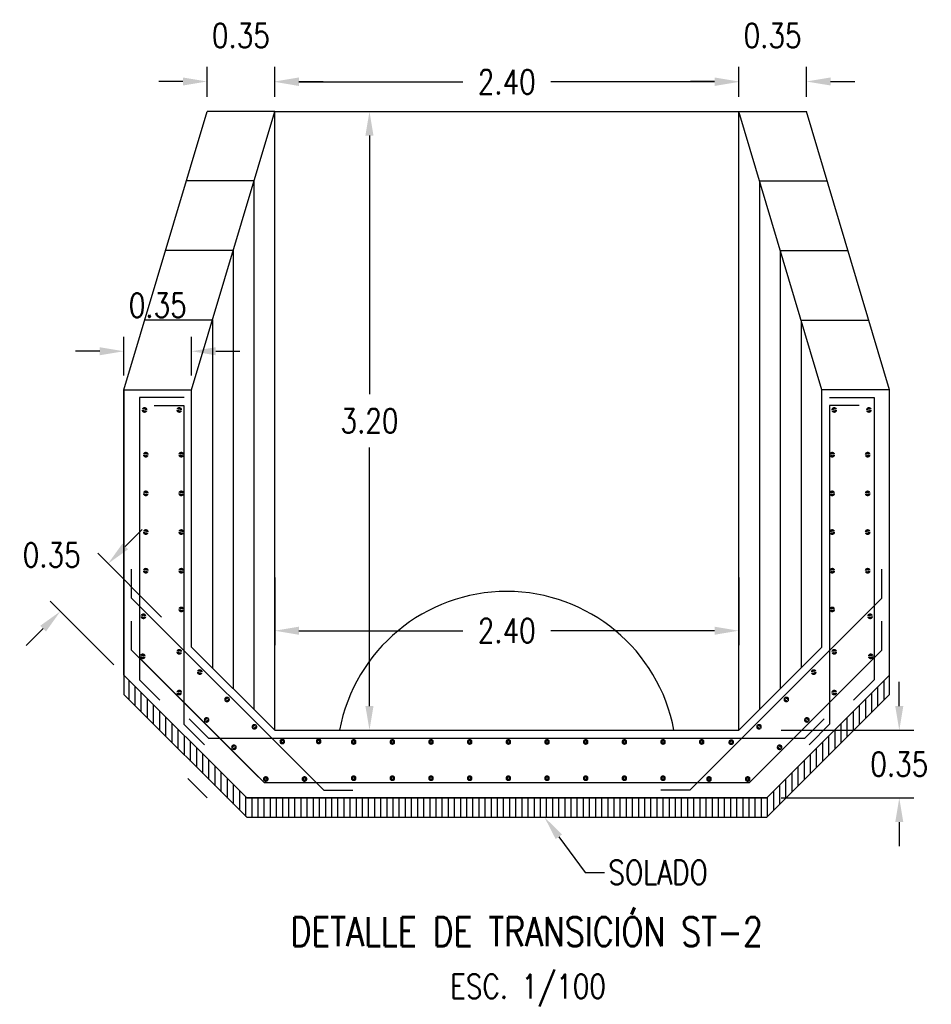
# Model space of a CAD drawing. Header units: metres. Extents: x 725561 to 725799, y 9150913 to 9151110.
# Tile 2 of 36: x 725572.51 to 725577.23, y 9150946.3 to 9150951.39. Entities that reach past the tile are written whole.
import ezdxf
from ezdxf import colors
from ezdxf.entities.mleader import LeaderData, LeaderLine
from ezdxf.enums import TextEntityAlignment as Align
from ezdxf.math import Vec2, Vec3

# ---------------------------------------------------------------- set-up
doc = ezdxf.new("R2010")
doc.units = ezdxf.units.M
for name, color, linetype in [('2MURO', 2, 'Continuous'), ('AIR.A3-T-ESTRUCT 02', 2, 'Continuous'), ('AIR.A3_NOTAS', 7, 'Continuous'), ('AIR.A3_SUB-TITULOS', 4, 'Continuous'), ('AIR.A3_TITULOS', 6, 'Continuous'), ('Layer1 (.05)', 8, 'Continuous'), ('Layer2 (.10)', 1, 'Continuous'), ('Layer5 (.15)', 4, 'Continuous')]:
    doc.layers.add(name, color=color, linetype=linetype)
doc.layers.add('punto 01', color=4, linetype='Continuous', lineweight=5)
doc.styles.add('AIR-Simplex.(0.80)', font='simplex.shx', dxfattribs={"width": 0.8})
doc.dimstyles.new('AIR-100 (A3)_HORIZ', dxfattribs={"dimscale": 0.1, "dimtxt": 1.25, "dimasz": 1.25, "dimexe": 0.75, "dimexo": 0.75, "dimgap": 0.75, "dimtad": 0, "dimtih": 1, "dimtoh": 1, "dimzin": 1, "dimdsep": 46, "dimtxsty": 'AIR-Simplex.(0.80)', "dimcen": 0.75, "dimdle": 1.5, "dimclrd": 1, "dimclre": 1, "dimclrt": 7, "dimadec": 0, "dimazin": 0, "dimtfac": 1, "dimtofl": 0, "dimtmove": 2, "dimatfit": 3, "dimfxl": 1.5, "dimtolj": 1, "dimtzin": 1, "dimarcsym": 0})

# ---------------------------------------------------------------- blocks, each defined once
blk = doc.blocks.new('*D1197')
at = {"layer": 'AIR.A3-T-ESTRUCT 02', "color": 1, "lineweight": -2, "ltscale": 0.1, "transparency": 16777216}
for p, q in [((725573.4808, 9150950.9936), (725573.4808, 9150951.1481)), ((725573.8308, 9150950.9936), (725573.8308, 9150951.1481)), ((725573.3558, 9150951.0731), (725573.2308, 9150951.0731)), ((725573.9558, 9150951.0731), (725574.0808, 9150951.0731))]:
    blk.add_line(p, q, dxfattribs=at)
at = {"layer": 'AIR.A3-T-ESTRUCT 02', "color": 1, "ltscale": 0.1, "transparency": 16777216}
for points in [[(725573.3558, 9150951.0939), (725573.3558, 9150951.0523), (725573.4808, 9150951.0731)], [(725573.9558, 9150951.0939), (725573.9558, 9150951.0523), (725573.8308, 9150951.0731)]]:
    blk.add_solid(points, dxfattribs=at)
at = {"layer": 'Defpoints', "color": 0, "ltscale": 0.1, "transparency": 16777216}
for p in [(725573.8308, 9150951.0731), (725573.4808, 9150950.9186), (725573.8308, 9150950.9186)]:
    blk.add_point(p, dxfattribs=at)
at = {"layer": 'AIR.A3-T-ESTRUCT 02', "color": 7, "ltscale": 0.1, "transparency": 16777216, "insert": (725573.6558, 9150951.3106), "char_height": 0.125, "attachment_point": 5, "style": 'AIR-Simplex.(0.80)'}
blk.add_mtext('\\A1;0.35', dxfattribs=at)
blk = doc.blocks.new('*D1198')
at = {"layer": 'AIR.A3-T-ESTRUCT 02', "color": 1, "lineweight": -2, "ltscale": 0.1, "transparency": 16777216}
for p, q in [((725576.2308, 9150950.9936), (725576.2308, 9150951.1481)), ((725576.5808, 9150950.9936), (725576.5808, 9150951.1481)), ((725576.1058, 9150951.0731), (725575.9808, 9150951.0731)), ((725576.7058, 9150951.0731), (725576.8308, 9150951.0731))]:
    blk.add_line(p, q, dxfattribs=at)
at = {"layer": 'AIR.A3-T-ESTRUCT 02', "color": 1, "ltscale": 0.1, "transparency": 16777216}
for points in [[(725576.1058, 9150951.0939), (725576.1058, 9150951.0523), (725576.2308, 9150951.0731)], [(725576.7058, 9150951.0939), (725576.7058, 9150951.0523), (725576.5808, 9150951.0731)]]:
    blk.add_solid(points, dxfattribs=at)
at = {"layer": 'Defpoints', "color": 0, "ltscale": 0.1, "transparency": 16777216}
for p in [(725576.5808, 9150951.0731), (725576.2308, 9150950.9186), (725576.5808, 9150950.9186)]:
    blk.add_point(p, dxfattribs=at)
at = {"layer": 'AIR.A3-T-ESTRUCT 02', "color": 7, "ltscale": 0.1, "transparency": 16777216, "insert": (725576.4058, 9150951.3106), "char_height": 0.125, "attachment_point": 5, "style": 'AIR-Simplex.(0.80)'}
blk.add_mtext('\\A1;0.35', dxfattribs=at)
blk = doc.blocks.new('A1-T-PLANTA (2)')
at = {"layer": 'AIR.A3_NOTAS', "style": 'AIR-Simplex.(0.80)', "width": 0.8}
blk.add_attdef('NOTAS', text='', height=1.25, dxfattribs=at).set_placement((0.069, -2.7), align=Align.MIDDLE_CENTER)
at = {"layer": 'AIR.A3_SUB-TITULOS', "style": 'AIR-Simplex.(0.80)', "width": 0.8}
blk.add_attdef('SUBTÍTULO', text='', height=1.5, dxfattribs=at).set_placement((0, 0), align=Align.MIDDLE_CENTER)
at = {"layer": 'AIR.A3_TITULOS', "style": 'AIR-Simplex.(0.80)', "width": 0.8}
blk.add_attdef('TÍTULO', text='', height=1.75, dxfattribs=at).set_placement((0, 2.959), align=Align.MIDDLE_CENTER)
blk = doc.blocks.new('*D1195')
at = {"layer": 'AIR.A3-T-ESTRUCT 02', "color": 1, "lineweight": -2, "ltscale": 0.1, "transparency": 16777216}
for p, q in [((725573.8308, 9150950.9936), (725573.8308, 9150951.1459)), ((725576.2308, 9150950.9936), (725576.2308, 9150951.1459)), ((725573.9558, 9150951.0709), (725574.8034, 9150951.0709)), ((725576.1058, 9150951.0709), (725575.2582, 9150951.0709))]:
    blk.add_line(p, q, dxfattribs=at)
at = {"layer": 'AIR.A3-T-ESTRUCT 02', "color": 1, "ltscale": 0.1, "transparency": 16777216}
for points in [[(725573.9558, 9150951.0917), (725573.9558, 9150951.05), (725573.8308, 9150951.0709)], [(725576.1058, 9150951.0917), (725576.1058, 9150951.05), (725576.2308, 9150951.0709)]]:
    blk.add_solid(points, dxfattribs=at)
at = {"layer": 'Defpoints', "color": 0, "ltscale": 0.1, "transparency": 16777216}
for p in [(725576.2308, 9150951.0709), (725573.8308, 9150950.9186), (725576.2308, 9150950.9186)]:
    blk.add_point(p, dxfattribs=at)
at = {"layer": 'AIR.A3-T-ESTRUCT 02', "color": 7, "ltscale": 0.1, "transparency": 16777216, "insert": (725575.0308, 9150951.0709), "char_height": 0.125, "attachment_point": 5, "style": 'AIR-Simplex.(0.80)'}
blk.add_mtext('\\A1;2.40', dxfattribs=at)
blk = doc.blocks.new('*D1194')
at = {"layer": 'AIR.A3-T-ESTRUCT 02', "color": 1, "lineweight": -2, "ltscale": 0.1, "transparency": 16777216}
for p, q in [((725573.0508, 9150949.5536), (725573.0508, 9150949.7533)), ((725573.4008, 9150949.5536), (725573.4008, 9150949.7533)), ((725572.9258, 9150949.6783), (725572.8008, 9150949.6783)), ((725573.5258, 9150949.6783), (725573.6508, 9150949.6783))]:
    blk.add_line(p, q, dxfattribs=at)
at = {"layer": 'AIR.A3-T-ESTRUCT 02', "color": 1, "ltscale": 0.1, "transparency": 16777216}
for points in [[(725572.9258, 9150949.6991), (725572.9258, 9150949.6575), (725573.0508, 9150949.6783)], [(725573.5258, 9150949.6991), (725573.5258, 9150949.6575), (725573.4008, 9150949.6783)]]:
    blk.add_solid(points, dxfattribs=at)
at = {"layer": 'Defpoints', "color": 0, "ltscale": 0.1, "transparency": 16777216}
for p in [(725573.4008, 9150949.6783), (725573.0508, 9150949.4786), (725573.4008, 9150949.4786)]:
    blk.add_point(p, dxfattribs=at)
at = {"layer": 'AIR.A3-T-ESTRUCT 02', "color": 7, "ltscale": 0.1, "transparency": 16777216, "insert": (725573.2258, 9150949.9158), "char_height": 0.125, "attachment_point": 5, "style": 'AIR-Simplex.(0.80)'}
blk.add_mtext('\\A1;0.35', dxfattribs=at)
blk = doc.blocks.new('*U1178')
at = {"layer": 'punto 01', "color": 2, "const_width": 0.0125}
blk.add_lwpolyline([(0.0088, 0, 1), (-0.0088, 0, 1)], format="xyb", close=True, dxfattribs=at)
blk = doc.blocks.new('*U1177')
at = {"layer": '2MURO', "color": 0, "linetype": 'ByBlock', "lineweight": -2, "transparency": 16777216}
for p in [(0, 0.6), (0, 0.4), (0, 0.2), (0, 0)]:
    blk.add_blockref('*U1178', p, dxfattribs=at)
blk = doc.blocks.new('*U1180')
at = {"layer": 'punto 01', "color": 2, "const_width": 0.0125}
blk.add_lwpolyline([(0.0088, 0, 1), (-0.0088, 0, 1)], format="xyb", close=True, dxfattribs=at)
blk = doc.blocks.new('*U1179')
at = {"layer": '2MURO', "color": 0, "linetype": 'ByBlock', "lineweight": -2, "transparency": 16777216}
blk.add_blockref('*U1180', (0, 0), dxfattribs=at)
blk = doc.blocks.new('*U1182')
at = {"layer": 'punto 01', "color": 2, "const_width": 0.0125}
blk.add_lwpolyline([(0.0088, 0, 1), (-0.0088, 0, 1)], format="xyb", close=True, dxfattribs=at)
blk = doc.blocks.new('*U1181')
at = {"layer": '2MURO', "color": 0, "linetype": 'ByBlock', "lineweight": -2, "transparency": 16777216}
blk.add_blockref('*U1182', (0, 0), dxfattribs=at)
blk = doc.blocks.new('*U1184')
at = {"layer": 'punto 01', "color": 2, "const_width": 0.0125}
blk.add_lwpolyline([(0.0088, 0, 1), (-0.0088, 0, 1)], format="xyb", close=True, dxfattribs=at)
blk = doc.blocks.new('*U1183')
at = {"layer": '2MURO', "color": 0, "linetype": 'ByBlock', "lineweight": -2, "transparency": 16777216}
blk.add_blockref('*U1184', (0, 0), dxfattribs=at)
blk = doc.blocks.new('*U1186')
at = {"layer": 'punto 01', "color": 2, "const_width": 0.0125}
blk.add_lwpolyline([(0.0088, 0, 1), (-0.0088, 0, 1)], format="xyb", close=True, dxfattribs=at)
blk = doc.blocks.new('*U1185')
at = {"layer": '2MURO', "color": 0, "linetype": 'ByBlock', "lineweight": -2, "transparency": 16777216}
blk.add_blockref('*U1186', (0, 0), dxfattribs=at)
blk = doc.blocks.new('*U1188')
at = {"layer": 'punto 01', "color": 2, "const_width": 0.0125}
blk.add_lwpolyline([(0.0088, 0, 1), (-0.0088, 0, 1)], format="xyb", close=True, dxfattribs=at)
blk = doc.blocks.new('*U1187')
at = {"layer": '2MURO', "color": 0, "linetype": 'ByBlock', "lineweight": -2, "transparency": 16777216}
blk.add_blockref('*U1188', (0, 0), dxfattribs=at)
blk = doc.blocks.new('*U1190')
at = {"layer": 'punto 01', "color": 2, "const_width": 0.0125}
blk.add_lwpolyline([(0.0088, 0, 1), (-0.0088, 0, 1)], format="xyb", close=True, dxfattribs=at)
blk = doc.blocks.new('*U1189')
at = {"layer": '2MURO', "color": 0, "linetype": 'ByBlock', "lineweight": -2, "transparency": 16777216}
blk.add_blockref('*U1190', (0, 0), dxfattribs=at)
blk = doc.blocks.new('*U1192')
at = {"layer": 'punto 01', "color": 2, "const_width": 0.0125}
blk.add_lwpolyline([(0.0088, 0, 1), (-0.0088, 0, 1)], format="xyb", close=True, dxfattribs=at)
blk = doc.blocks.new('*U1191')
at = {"layer": '2MURO', "color": 0, "linetype": 'ByBlock', "lineweight": -2, "transparency": 16777216}
for p in [(0, 0.8), (0, 0.6), (0, 0.4), (0, 0.2), (0, 0)]:
    blk.add_blockref('*U1192', p, dxfattribs=at)
blk = doc.blocks.new('*U1163')
at = {"layer": 'punto 01', "color": 2, "const_width": 0.0125}
blk.add_lwpolyline([(0.0088, 0, 1), (-0.0088, 0, 1)], format="xyb", close=True, dxfattribs=at)
blk = doc.blocks.new('*U1162')
at = {"layer": '2MURO', "color": 0, "linetype": 'ByBlock', "lineweight": -2, "transparency": 16777216}
for p in [(0, 0.2), (0, 0)]:
    blk.add_blockref('*U1163', p, dxfattribs=at)
blk = doc.blocks.new('*U1165')
at = {"layer": 'punto 01', "color": 2, "const_width": 0.0125}
blk.add_lwpolyline([(0.0088, 0, 1), (-0.0088, 0, 1)], format="xyb", close=True, dxfattribs=at)
blk = doc.blocks.new('*U1164')
at = {"layer": '2MURO', "color": 0, "linetype": 'ByBlock', "lineweight": -2, "transparency": 16777216}
for p in [(0, 0.2), (0, 0)]:
    blk.add_blockref('*U1165', p, dxfattribs=at)
blk = doc.blocks.new('*U1167')
at = {"layer": 'punto 01', "color": 2, "const_width": 0.0125}
blk.add_lwpolyline([(0.0088, 0, 1), (-0.0088, 0, 1)], format="xyb", close=True, dxfattribs=at)
blk = doc.blocks.new('*U1166')
at = {"layer": '2MURO', "color": 0, "linetype": 'ByBlock', "lineweight": -2, "transparency": 16777216}
for p in [(0, 0.2), (0, 0)]:
    blk.add_blockref('*U1167', p, dxfattribs=at)
blk = doc.blocks.new('*U1156')
at = {"layer": 'punto 01', "color": 2, "const_width": 0.0125}
blk.add_lwpolyline([(0.0088, 0, 1), (-0.0088, 0, 1)], format="xyb", close=True, dxfattribs=at)
blk = doc.blocks.new('*U1155')
at = {"layer": '2MURO', "color": 0, "linetype": 'ByBlock', "lineweight": -2, "transparency": 16777216}
blk.add_blockref('*U1156', (0, 0), dxfattribs=at)
blk = doc.blocks.new('*U1147')
at = {"layer": 'punto 01', "color": 2, "const_width": 0.0125}
blk.add_lwpolyline([(0.0088, 0, 1), (-0.0088, 0, 1)], format="xyb", close=True, dxfattribs=at)
blk = doc.blocks.new('*U1146')
at = {"layer": '2MURO', "color": 0, "linetype": 'ByBlock', "lineweight": -2, "transparency": 16777216}
for p in [(0, 0.6), (0, 0.4), (0, 0.2), (0, 0)]:
    blk.add_blockref('*U1147', p, dxfattribs=at)
blk = doc.blocks.new('*U1169')
at = {"layer": 'punto 01', "color": 2, "const_width": 0.0125}
blk.add_lwpolyline([(0.0088, 0, 1), (-0.0088, 0, 1)], format="xyb", close=True, dxfattribs=at)
blk = doc.blocks.new('*U1148')
at = {"layer": '2MURO', "color": 0, "linetype": 'ByBlock', "lineweight": -2, "transparency": 16777216}
blk.add_blockref('*U1169', (0, 0), dxfattribs=at)
blk = doc.blocks.new('*U1171')
at = {"layer": 'punto 01', "color": 2, "const_width": 0.0125}
blk.add_lwpolyline([(0.0088, 0, 1), (-0.0088, 0, 1)], format="xyb", close=True, dxfattribs=at)
blk = doc.blocks.new('*U1170')
at = {"layer": '2MURO', "color": 0, "linetype": 'ByBlock', "lineweight": -2, "transparency": 16777216}
blk.add_blockref('*U1171', (0, 0), dxfattribs=at)
blk = doc.blocks.new('*U1173')
at = {"layer": 'punto 01', "color": 2, "const_width": 0.0125}
blk.add_lwpolyline([(0.0088, 0, 1), (-0.0088, 0, 1)], format="xyb", close=True, dxfattribs=at)
blk = doc.blocks.new('*U1172')
at = {"layer": '2MURO', "color": 0, "linetype": 'ByBlock', "lineweight": -2, "transparency": 16777216}
blk.add_blockref('*U1173', (0, 0), dxfattribs=at)
blk = doc.blocks.new('*U1175')
at = {"layer": 'punto 01', "color": 2, "const_width": 0.0125}
blk.add_lwpolyline([(0.0088, 0, 1), (-0.0088, 0, 1)], format="xyb", close=True, dxfattribs=at)
blk = doc.blocks.new('*U1174')
at = {"layer": '2MURO', "color": 0, "linetype": 'ByBlock', "lineweight": -2, "transparency": 16777216}
blk.add_blockref('*U1175', (0, 0), dxfattribs=at)
blk = doc.blocks.new('*U1141')
at = {"layer": 'punto 01', "color": 2, "const_width": 0.0125}
blk.add_lwpolyline([(0.0088, 0, 1), (-0.0088, 0, 1)], format="xyb", close=True, dxfattribs=at)
blk = doc.blocks.new('*U1176')
at = {"layer": '2MURO', "color": 0, "linetype": 'ByBlock', "lineweight": -2, "transparency": 16777216}
blk.add_blockref('*U1141', (0, 0), dxfattribs=at)
blk = doc.blocks.new('*U1143')
at = {"layer": 'punto 01', "color": 2, "const_width": 0.0125}
blk.add_lwpolyline([(0.0088, 0, 1), (-0.0088, 0, 1)], format="xyb", close=True, dxfattribs=at)
blk = doc.blocks.new('*U1142')
at = {"layer": '2MURO', "color": 0, "linetype": 'ByBlock', "lineweight": -2, "transparency": 16777216}
blk.add_blockref('*U1143', (0, 0), dxfattribs=at)
blk = doc.blocks.new('*U1145')
at = {"layer": 'punto 01', "color": 2, "const_width": 0.0125}
blk.add_lwpolyline([(0.0088, 0, 1), (-0.0088, 0, 1)], format="xyb", close=True, dxfattribs=at)
blk = doc.blocks.new('*U1144')
at = {"layer": '2MURO', "color": 0, "linetype": 'ByBlock', "lineweight": -2, "transparency": 16777216}
for p in [(0, 0.8), (0, 0.6), (0, 0.4), (0, 0.2), (0, 0)]:
    blk.add_blockref('*U1145', p, dxfattribs=at)
blk = doc.blocks.new('*U1158')
at = {"layer": 'punto 01', "color": 2, "const_width": 0.0125}
blk.add_lwpolyline([(0.0088, 0, 1), (-0.0088, 0, 1)], format="xyb", close=True, dxfattribs=at)
blk = doc.blocks.new('*U1157')
at = {"layer": '2MURO', "color": 0, "linetype": 'ByBlock', "lineweight": -2, "transparency": 16777216}
for p in [(0, 0.2), (0, 0)]:
    blk.add_blockref('*U1158', p, dxfattribs=at)
blk = doc.blocks.new('*U1160')
at = {"layer": 'punto 01', "color": 2, "const_width": 0.0125}
blk.add_lwpolyline([(0.0088, 0, 1), (-0.0088, 0, 1)], format="xyb", close=True, dxfattribs=at)
blk = doc.blocks.new('*U1159')
at = {"layer": '2MURO', "color": 0, "linetype": 'ByBlock', "lineweight": -2, "transparency": 16777216}
for p in [(0, 0.2), (0, 0)]:
    blk.add_blockref('*U1160', p, dxfattribs=at)
blk = doc.blocks.new('*U1168')
at = {"layer": 'punto 01', "color": 2, "const_width": 0.0125}
blk.add_lwpolyline([(0.0088, 0, 1), (-0.0088, 0, 1)], format="xyb", close=True, dxfattribs=at)
blk = doc.blocks.new('*U1161')
at = {"layer": '2MURO', "color": 0, "linetype": 'ByBlock', "lineweight": -2, "transparency": 16777216}
blk.add_blockref('*U1168', (0, 0), dxfattribs=at)
blk = doc.blocks.new('*U1150')
at = {"layer": 'punto 01', "color": 2, "const_width": 0.0125}
blk.add_lwpolyline([(0.0088, 0, 1), (-0.0088, 0, 1)], format="xyb", close=True, dxfattribs=at)
blk = doc.blocks.new('*U1149')
at = {"layer": '2MURO', "color": 0, "linetype": 'ByBlock', "lineweight": -2, "transparency": 16777216}
for p in [(0, 1.6), (0, 1.4), (0, 1.2), (0, 1), (0, 0.8), (0, 0.6), (0, 0.4), (0, 0.2), (0, 0)]:
    blk.add_blockref('*U1150', p, dxfattribs=at)
blk = doc.blocks.new('*U1136')
at = {"layer": 'punto 01', "color": 2, "const_width": 0.0125}
blk.add_lwpolyline([(0.0088, 0, 1), (-0.0088, 0, 1)], format="xyb", close=True, dxfattribs=at)
blk = doc.blocks.new('*U1135')
at = {"layer": '2MURO', "color": 0, "linetype": 'ByBlock', "lineweight": -2, "transparency": 16777216}
for p in [(0, 0.2), (0, 0)]:
    blk.add_blockref('*U1136', p, dxfattribs=at)
blk = doc.blocks.new('*U1138')
at = {"layer": 'punto 01', "color": 2, "const_width": 0.0125}
blk.add_lwpolyline([(0.0088, 0, 1), (-0.0088, 0, 1)], format="xyb", close=True, dxfattribs=at)
blk = doc.blocks.new('*U1137')
at = {"layer": '2MURO', "color": 0, "linetype": 'ByBlock', "lineweight": -2, "transparency": 16777216}
for p in [(0, 1.8), (0, 1.6), (0, 1.4), (0, 1.2), (0, 1), (0, 0.8), (0, 0.6), (0, 0.4), (0, 0.2), (0, 0)]:
    blk.add_blockref('*U1138', p, dxfattribs=at)
blk = doc.blocks.new('*U1140')
at = {"layer": 'punto 01', "color": 2, "const_width": 0.0125}
blk.add_lwpolyline([(0.0088, 0, 1), (-0.0088, 0, 1)], format="xyb", close=True, dxfattribs=at)
blk = doc.blocks.new('*U1139')
at = {"layer": '2MURO', "color": 0, "linetype": 'ByBlock', "lineweight": -2, "transparency": 16777216}
blk.add_blockref('*U1140', (0, 0), dxfattribs=at)
blk = doc.blocks.new('*U1152')
at = {"layer": 'punto 01', "color": 2, "const_width": 0.0125}
blk.add_lwpolyline([(0.0088, 0, 1), (-0.0088, 0, 1)], format="xyb", close=True, dxfattribs=at)
blk = doc.blocks.new('*U1151')
at = {"layer": '2MURO', "color": 0, "linetype": 'ByBlock', "lineweight": -2, "transparency": 16777216}
blk.add_blockref('*U1152', (0, 0), dxfattribs=at)
blk = doc.blocks.new('*U1154')
at = {"layer": 'punto 01', "color": 2, "const_width": 0.0125}
blk.add_lwpolyline([(0.0088, 0, 1), (-0.0088, 0, 1)], format="xyb", close=True, dxfattribs=at)
blk = doc.blocks.new('*U1153')
at = {"layer": '2MURO', "color": 0, "linetype": 'ByBlock', "lineweight": -2, "transparency": 16777216}
blk.add_blockref('*U1154', (0, 0), dxfattribs=at)
blk = doc.blocks.new('*D1199')
at = {"layer": 'AIR.A3-T-ESTRUCT 02', "color": 1, "lineweight": -2, "ltscale": 0.1, "transparency": 16777216}
for p, q in [((725573.8308, 9150948.5091), (725573.8308, 9150948.1583)), ((725576.2308, 9150948.5091), (725576.2308, 9150948.1583)), ((725573.9558, 9150948.2333), (725574.8034, 9150948.2333)), ((725576.1058, 9150948.2333), (725575.2582, 9150948.2333))]:
    blk.add_line(p, q, dxfattribs=at)
at = {"layer": 'AIR.A3-T-ESTRUCT 02', "color": 1, "ltscale": 0.1, "transparency": 16777216}
for points in [[(725573.9558, 9150948.2541), (725573.9558, 9150948.2124), (725573.8308, 9150948.2333)], [(725576.1058, 9150948.2541), (725576.1058, 9150948.2124), (725576.2308, 9150948.2333)]]:
    blk.add_solid(points, dxfattribs=at)
at = {"layer": 'Defpoints', "color": 0, "ltscale": 0.1, "transparency": 16777216}
for p in [(725573.8308, 9150948.5841), (725576.2308, 9150948.5841), (725576.2308, 9150948.2333)]:
    blk.add_point(p, dxfattribs=at)
at = {"layer": 'AIR.A3-T-ESTRUCT 02', "color": 7, "ltscale": 0.1, "transparency": 16777216, "insert": (725575.0308, 9150948.2333), "char_height": 0.125, "attachment_point": 5, "style": 'AIR-Simplex.(0.80)'}
blk.add_mtext('\\A1;2.40', dxfattribs=at)
blk = doc.blocks.new('*D1200')
at = {"layer": 'AIR.A3-T-ESTRUCT 02', "color": 1, "lineweight": -2, "ltscale": 0.1, "transparency": 16777216}
for p, q in [((725573.9058, 9150950.9186), (725574.3958, 9150950.9186)), ((725574.3208, 9150950.7936), (725574.3208, 9150949.4561)), ((725574.3208, 9150947.8436), (725574.3208, 9150949.1811)), ((725573.9058, 9150947.7186), (725574.3958, 9150947.7186))]:
    blk.add_line(p, q, dxfattribs=at)
at = {"layer": 'AIR.A3-T-ESTRUCT 02', "color": 1, "ltscale": 0.1, "transparency": 16777216}
for points in [[(725574.2999, 9150950.7936), (725574.3416, 9150950.7936), (725574.3208, 9150950.9186)], [(725574.2999, 9150947.8436), (725574.3416, 9150947.8436), (725574.3208, 9150947.7186)]]:
    blk.add_solid(points, dxfattribs=at)
at = {"layer": 'Defpoints', "color": 0, "ltscale": 0.1, "transparency": 16777216}
for p in [(725573.8308, 9150950.9186), (725573.8308, 9150947.7186), (725574.3208, 9150947.7186)]:
    blk.add_point(p, dxfattribs=at)
at = {"layer": 'AIR.A3-T-ESTRUCT 02', "color": 7, "ltscale": 0.1, "transparency": 16777216, "insert": (725574.3208, 9150949.3186), "char_height": 0.125, "attachment_point": 5, "style": 'AIR-Simplex.(0.80)'}
blk.add_mtext('\\A1;3.20', dxfattribs=at)
blk = doc.blocks.new('*D1193')
at = {"layer": 'AIR.A3-T-ESTRUCT 02', "color": 1, "lineweight": -2, "ltscale": 0.1, "transparency": 16777216}
for p, q in [((725577.0611, 9150947.8436), (725577.0611, 9150947.9686)), ((725576.4508, 9150947.7186), (725577.1361, 9150947.7186)), ((725576.4508, 9150947.3686), (725577.1361, 9150947.3686)), ((725577.0611, 9150947.2436), (725577.0611, 9150947.1186))]:
    blk.add_line(p, q, dxfattribs=at)
at = {"layer": 'AIR.A3-T-ESTRUCT 02', "color": 1, "ltscale": 0.1, "transparency": 16777216}
for points in [[(725577.0402, 9150947.8436), (725577.0819, 9150947.8436), (725577.0611, 9150947.7186)], [(725577.0402, 9150947.2436), (725577.0819, 9150947.2436), (725577.0611, 9150947.3686)]]:
    blk.add_solid(points, dxfattribs=at)
at = {"layer": 'Defpoints', "color": 0, "ltscale": 0.1, "transparency": 16777216}
for p in [(725576.3758, 9150947.7186), (725576.3758, 9150947.3686), (725577.0611, 9150947.3686)]:
    blk.add_point(p, dxfattribs=at)
at = {"layer": 'AIR.A3-T-ESTRUCT 02', "color": 7, "ltscale": 0.1, "transparency": 16777216, "insert": (725577.0611, 9150947.5436), "char_height": 0.125, "attachment_point": 5, "style": 'AIR-Simplex.(0.80)'}
blk.add_mtext('\\A1;0.35', dxfattribs=at)
blk = doc.blocks.new('*D1196')
at = {"color": 1, "lineweight": -2, "transparency": 16777216}
for p, q in [((725573.0574, 9150948.6688), (725573.1458, 9150948.7572)), ((725573.2453, 9150948.3042), (725572.916, 9150948.6335)), ((725572.9978, 9150948.0567), (725572.6685, 9150948.386)), ((725572.6331, 9150948.2445), (725572.5447, 9150948.1562))]:
    blk.add_line(p, q, dxfattribs=at)
at = {"color": 1, "transparency": 16777216}
for points in [[(725573.0427, 9150948.6835), (725573.0721, 9150948.6541), (725572.969, 9150948.5804)], [(725572.6184, 9150948.2593), (725572.6479, 9150948.2298), (725572.7215, 9150948.3329)]]:
    blk.add_solid(points, dxfattribs=at)
at = {"layer": 'Defpoints', "color": 0, "transparency": 16777216}
for p in [(725572.7215, 9150948.3329), (725573.2983, 9150948.2511), (725573.0508, 9150948.0036)]:
    blk.add_point(p, dxfattribs=at)
at = {"color": 7, "transparency": 16777216, "insert": (725572.6773, 9150948.6246), "char_height": 0.125, "attachment_point": 5, "style": 'AIR-Simplex.(0.80)'}
blk.add_mtext('\\A1;0.35', dxfattribs=at)

msp = doc.modelspace()

# ---------------------------------------------------------------- hatches: boundary and pattern name
at = {"layer": 'Layer1 (.05)'}
h = msp.add_hatch(dxfattribs=at)
h.set_pattern_fill('ANSI31', color=256, scale=0.01, angle=45)
h.set_pattern_definition([(90, (-10.847078, 0), (-0.03175, 0), [])])
h.paths.add_polyline_path([(725573.0508, 9150948.0036), (725573.0508, 9150947.9036), (725573.6858, 9150947.2686), (725576.3758, 9150947.2686), (725577.0108, 9150947.9036), (725577.0108, 9150948.0036), (725576.3758, 9150947.3686), (725573.6858, 9150947.3686)])

# ---------------------------------------------------------------- linework, layer by layer
at = {"layer": 'Layer1 (.05)', "ltscale": 0.1}
for p, q in [((725573.8308, 9150950.9186), (725573.4808, 9150950.9186)), ((725573.8308, 9150947.7186), (725573.8308, 9150950.9186)), ((725576.2308, 9150950.9186), (725576.5808, 9150950.9186)), ((725576.2308, 9150950.9186), (725576.5808, 9150950.9186)), ((725576.2308, 9150947.7186), (725576.2308, 9150950.9186)), ((725576.2308, 9150947.7186), (725576.2308, 9150950.9186))]:
    msp.add_line(p, q, dxfattribs=at)
at = {"layer": 'Layer1 (.05)'}
for points in [[(725573.0508, 9150949.4786), (725573.4808, 9150950.9186)], [(725573.4008, 9150949.4786), (725573.8308, 9150950.9186)], [(725573.8308, 9150950.9186), (725576.5808, 9150950.9186)], [(725576.6608, 9150949.4786), (725576.2308, 9150950.9186)], [(725577.0108, 9150949.4786), (725576.5808, 9150950.9186)], [(725573.7233, 9150950.5586), (725573.3733, 9150950.5586)], [(725573.7233, 9150950.5586), (725573.7233, 9150947.8261)], [(725576.3383, 9150950.5586), (725576.6883, 9150950.5586)], [(725576.3383, 9150950.5586), (725576.3383, 9150947.8261)], [(725573.6158, 9150950.1986), (725573.2658, 9150950.1986)], [(725573.6158, 9150950.1986), (725573.6158, 9150947.9336)], [(725576.4458, 9150950.1986), (725576.7958, 9150950.1986)], [(725576.4458, 9150950.1986), (725576.4458, 9150947.9336)], [(725573.5083, 9150949.8386), (725573.1583, 9150949.8386)], [(725573.5083, 9150949.8386), (725573.5083, 9150948.0411)], [(725576.5533, 9150949.8386), (725576.9033, 9150949.8386)], [(725576.5533, 9150949.8386), (725576.5533, 9150948.0411)], [(725573.0508, 9150949.4786), (725573.0508, 9150948.0036), (725573.6858, 9150947.3686), (725576.3758, 9150947.3686), (725577.0108, 9150948.0036)], [(725573.4808, 9150947.3686), (725573.3808, 9150947.4686)]]:
    msp.add_lwpolyline(points, dxfattribs=at)
msp.add_lwpolyline([(725573.0508, 9150948.0036), (725573.0508, 9150947.9036), (725573.6858, 9150947.2686), (725576.3758, 9150947.2686), (725577.0108, 9150947.9036), (725577.0108, 9150948.0036), (725576.3758, 9150947.3686), (725573.6858, 9150947.3686), (725573.0508, 9150948.0036)], close=True, dxfattribs=at)
msp.add_arc((725575.0308, 9150947.5563), 0.88, 10.6281, 169.3719, dxfattribs=at)
for p in [(725573.7233, 9150950.5586), (725573.6158, 9150950.1986), (725573.5083, 9150949.8386)]:
    msp.add_point(p, dxfattribs=at)
at = {"layer": 'Layer2 (.10)'}
for p, q in [((725573.0508, 9150948.0036), (725573.0508, 9150949.4786)), ((725573.4008, 9150948.1486), (725573.4008, 9150949.4786)), ((725576.6608, 9150948.1486), (725576.6608, 9150949.4786)), ((725577.0108, 9150948.0036), (725577.0108, 9150949.4786)), ((725573.8308, 9150947.7186), (725573.4008, 9150948.1486)), ((725576.2308, 9150947.7186), (725576.6608, 9150948.1486)), ((725573.6858, 9150947.3686), (725573.0508, 9150948.0036)), ((725576.3758, 9150947.3686), (725577.0108, 9150948.0036)), ((725573.8308, 9150947.7186), (725576.2308, 9150947.7186)), ((725573.6858, 9150947.3686), (725576.3758, 9150947.3686))]:
    msp.add_line(p, q, dxfattribs=at)
for points in [[(725573.0508, 9150949.4786), (725573.4008, 9150949.4786)], [(725577.0108, 9150949.4786), (725576.6608, 9150949.4786)]]:
    msp.add_lwpolyline(points, dxfattribs=at)
at = {"layer": 'Layer5 (.15)'}
for p, q in [((725573.0908, 9150948.402), (725573.0908, 9150948.552)), ((725576.9708, 9150948.402), (725576.9708, 9150948.552)), ((725573.0908, 9150948.1333), (725573.0908, 9150948.2833)), ((725576.9708, 9150948.1333), (725576.9708, 9150948.2833)), ((725573.7473, 9150947.4769), (725573.0908, 9150948.1333)), ((725573.3891, 9150947.7785), (725573.489, 9150947.6786)), ((725576.6725, 9150947.7785), (725576.5727, 9150947.6786)), ((725573.489, 9150947.6786), (725576.5727, 9150947.6786))]:
    msp.add_line(p, q, dxfattribs=at)
for points in [[(725573.3619, 9150949.4386), (725573.1308, 9150949.4386), (725573.1308, 9150947.9802), (725573.2369, 9150947.8741)], [(725576.6997, 9150949.4386), (725576.9308, 9150949.4386), (725576.9308, 9150947.9802), (725576.8248, 9150947.8741)], [(725573.2076, 9150949.398), (725573.3608, 9150949.3986), (725573.3608, 9150947.7502)], [(725576.854, 9150949.398), (725576.7008, 9150949.3986), (725576.7008, 9150947.7502)], [(725573.0908, 9150948.402), (725574.0842, 9150947.4086), (725574.2342, 9150947.4086)], [(725576.9708, 9150948.402), (725575.9774, 9150947.4086), (725575.8274, 9150947.4086)], [(725573.1357, 9150948.0885), (725573.7755, 9150947.4486), (725576.2861, 9150947.4486), (725576.9708, 9150948.1333)], [(725573.3608, 9150947.7502), (725573.4669, 9150947.6441)], [(725576.7008, 9150947.7502), (725576.5948, 9150947.6441)]]:
    msp.add_lwpolyline(points, dxfattribs=at)

# ---------------------------------------------------------------- block references
at = {"color": 4}
ref = msp.add_blockref('A1-T-PLANTA (2)', (725575.1339, 9150946.7525), dxfattribs=dict(at, xscale=0.1, yscale=0.1, zscale=0.1))
ref.add_attrib('PLANTA', 'DETALLE DE TRANSICIÓN ST-2', dxfattribs={"layer": 'AIR.A3_SUB-TITULOS', "height": 0.15, "style": 'AIR-Simplex.(0.80)', "width": 0.8}).set_placement((725575.1339, 9150946.7525), align=Align.TOP_CENTER)
ref.add_attrib('ESC. 1', 'ESC. 1/100', dxfattribs={"layer": 'AIR.A3_NOTAS', "height": 0.125, "style": 'AIR-Simplex.(0.80)', "width": 0.8}).set_placement((725575.1408, 9150946.4572), align=Align.TOP_CENTER)
at = {"layer": '2MURO'}
for name, p, rotation in [('*U1189', (725573.1575, 9150949.3748), 180), ('*U1179', (725573.337, 9150949.3748), 180), ('*U1177', (725573.164, 9150949.1435), 180), ('*U1191', (725573.3474, 9150949.1435), 180), ('*U1185', (725573.1515, 9150948.3079), 180), ('*U1187', (725573.1479, 9150948.1009), 180), ('*U1181', (725573.337, 9150948.1242), 180), ('*U1155', (725573.4431, 9150948.0195), 180), ('*U1183', (725573.337, 9150947.9134), 180), ('*U1166', (725573.5845, 9150947.8781), 225.0000001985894), ('*U1162', (725573.4784, 9150947.772), 225.0000001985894), ('*U1139', (725573.8698, 9150947.6603), 270), ('*U1151', (725574.0581, 9150947.6611), 270), ('*U1137', (725574.2393, 9150947.6582), 270), ('*U1164', (725573.7846, 9150947.4666), 270), ('*U1149', (725574.2393, 9150947.4706), 270)]:
    msp.add_blockref(name, p, dxfattribs=dict(at, rotation=rotation))
at = {"layer": '2MURO', "xscale": -1}
for name, p, rotation in [('*U1148', (725576.7247, 9150949.3748), 180), ('*U1142', (725576.9041, 9150949.3748), 180), ('*U1144', (725576.7142, 9150949.1435), 180), ('*U1146', (725576.8976, 9150949.1435), 180), ('*U1174', (725576.9102, 9150948.3079), 180), ('*U1170', (725576.7247, 9150948.1242), 180), ('*U1176', (725576.9137, 9150948.1009), 180), ('*U1161', (725576.6185, 9150948.0195), 180), ('*U1159', (725576.4771, 9150947.8781), 134.9999998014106), ('*U1172', (725576.7247, 9150947.9134), 180), ('*U1157', (725576.5832, 9150947.772), 134.9999998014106), ('*U1153', (725576.1918, 9150947.6568), 90), ('*U1135', (725576.277, 9150947.4666), 90)]:
    msp.add_blockref(name, p, dxfattribs=dict(at, rotation=rotation))

# ---------------------------------------------------------------- dimensions: what is measured, and where the dimension line sits
dim = msp.add_aligned_dim(p1=(725573.2983, 9150948.2511), p2=(725573.0508, 9150948.0036), distance=-0.4657, dimstyle='AIR-100 (A3)_HORIZ')
dim.commit()
dim.dimension.update_dxf_attribs({"geometry": '*D1196', "text_midpoint": (725572.6773, 9150948.6246)})
at = {"layer": 'AIR.A3-T-ESTRUCT 02', "ltscale": 0.1}
for base, p1, p2, picture, middle in [((725573.8308, 9150951.0731), (725573.4808, 9150950.9186), (725573.8308, 9150950.9186), '*D1197', (725573.6558, 9150951.3106)), ((725576.5808, 9150951.0731), (725576.2308, 9150950.9186), (725576.5808, 9150950.9186), '*D1198', (725576.4058, 9150951.3106)), ((725576.2308, 9150951.0709), (725573.8308, 9150950.9186), (725576.2308, 9150950.9186), '*D1195', (725575.0308, 9150951.0709)), ((725573.4008, 9150949.6783), (725573.0508, 9150949.4786), (725573.4008, 9150949.4786), '*D1194', (725573.2258, 9150949.9158))]:
    dim = msp.add_linear_dim(base=base, p1=p1, p2=p2, dimstyle='AIR-100 (A3)_HORIZ', dxfattribs=at)
    dim.commit()
    dim.dimension.update_dxf_attribs({"geometry": picture, "text_midpoint": middle})
for p1, p2, distance, picture, middle in [((725573.8308, 9150950.9186), (725573.8308, 9150947.7186), 0.4899, '*D1200', (725574.3208, 9150949.3186)), ((725573.8308, 9150948.5841), (725576.2308, 9150948.5841), -0.3508, '*D1199', (725575.0308, 9150948.2333)), ((725576.3758, 9150947.7186), (725576.3758, 9150947.3686), 0.6853, '*D1193', (725577.0611, 9150947.5436))]:
    dim = msp.add_aligned_dim(p1=p1, p2=p2, distance=distance, dimstyle='AIR-100 (A3)_HORIZ', dxfattribs=at)
    dim.commit()
    dim.dimension.update_dxf_attribs({"geometry": picture, "text_midpoint": middle})

# ---------------------------------------------------------------- leaders
ml = msp.add_multileader_mtext('Standard')
ml.set_content('{\\C0;SOLADO}', color=256, style='AIR-Simplex.(0.80)')
ml.set_leader_properties(color=1, linetype='ByLayer', lineweight=-1)
ml.build(insert=Vec2(0, 0))
ml.multileader.update_dxf_attribs({"text_left_attachment_type": 2, "text_right_attachment_type": 2, "dogleg_length": 0.1, "arrow_head_size": 0.125})
ctx = ml.context
ctx.base_point, ctx.char_height, ctx.arrow_head_size, ctx.landing_gap_size, ctx.plane_origin = Vec3(725575.5365, 9150946.9838), 0.125, 0.125, 0.02, Vec3(725574.9005, 9150950.7895)
ctx.left_attachment, ctx.right_attachment = 2, 2
notes = []
notes.append((ctx, [(0, (1, 1, 0), (725575.4365, 9150946.9838), (1, 0), 0.1, [(0, [(725575.2261, 9150947.2686)], 0, [])])]))
ctx.mtext.insert, ctx.mtext.flow_direction = Vec3(725575.5565, 9150947.0463), 5
for ctx, leaders in notes:
    for number, flags, end, landing, length, lines in leaders:
        leader = LeaderData()
        leader.index, (leader.has_last_leader_line, leader.has_dogleg_vector, leader.attachment_direction) = number, flags
        leader.last_leader_point, leader.dogleg_vector, leader.dogleg_length = Vec3(end), Vec3(landing), length
        for number, points, colour, breaks in lines:
            line = LeaderLine()
            line.index, line.vertices, line.color, line.breaks = number, Vec3.list(points), colors.encode_raw_color(colour), breaks
            leader.lines.append(line)
        ctx.leaders.append(leader)

doc.saveas('drawing.dxf')
